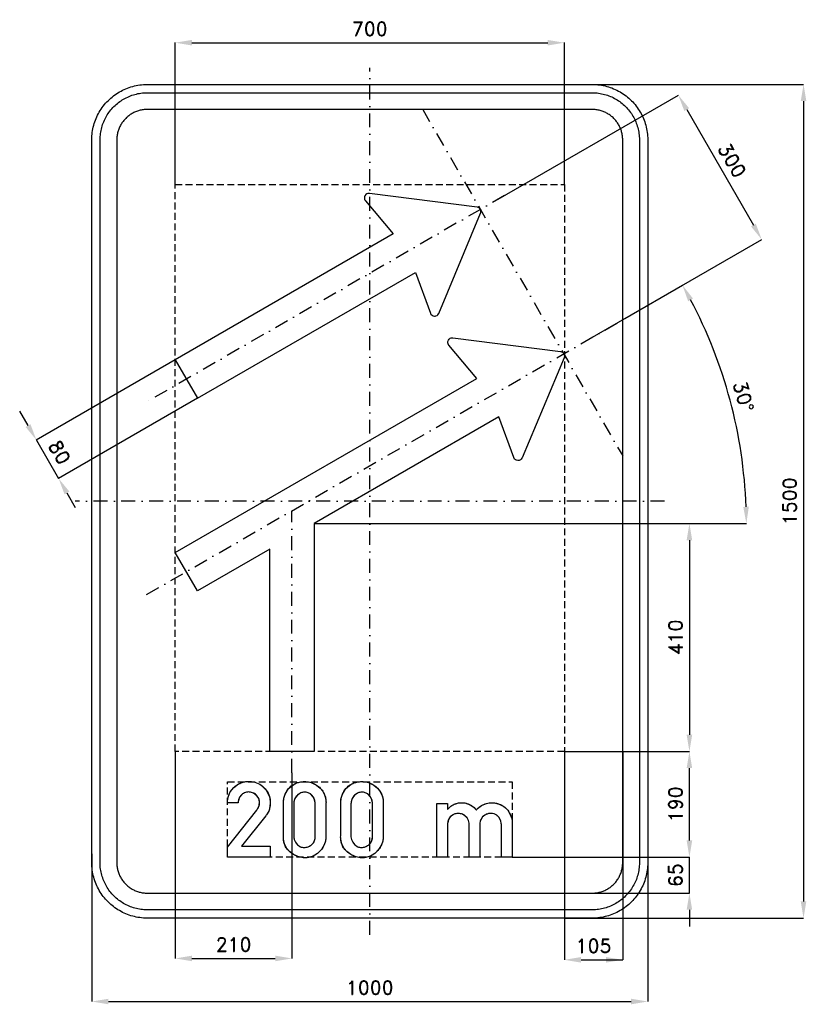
# Model space of a CAD drawing. Header units: millimetres. Extents: x -630 to 785, y -905 to 866.
import ezdxf

# ---------------------------------------------------------------- set-up
doc = ezdxf.new("R2010")
doc.units = ezdxf.units.MM
doc.header["$LTSCALE"] = 5
doc.linetypes.add('ČERCHOVANÁX2', pattern=[2, 1, -0.5, 0, -0.5])
doc.linetypes.add('ČÁRKOVANÁX2', pattern=[1.5, 1, -0.5])
doc.layers.add('Kóty', color=2, linetype='Continuous')
doc.layers.add('Značka', color=7, linetype='Continuous')
doc.styles.get("Standard").update_dxf_attribs({"font": 'romand.shx', "height": 25})
doc.dimstyles.get("Standard").update_dxf_attribs({"dimtxt": 25, "dimasz": 30, "dimexe": 0.18, "dimexo": 0.0625, "dimgap": 12.5, "dimtad": 1, "dimdec": 0, "dimzin": 0, "dimdsep": 46, "dimtxsty": 'Standard', "dimcen": 0.09, "dimadec": 0, "dimazin": 0, "dimtfac": 1, "dimtdec": 0, "dimtofl": 0, "dimtmove": 0, "dimatfit": 3, "dimfxl": 1, "dimtolj": 1, "dimtzin": 0, "dimarcsym": 0})

# ---------------------------------------------------------------- blocks, each defined once
blk = doc.blocks.new('*D0')
at = {"layer": 'Defpoints', "color": 0, "transparency": 16777216}
for p in [(256.1, -640), (575, -640), (382, -705)]:
    blk.add_point(p, dxfattribs=at)
at = {"layer": 'Kóty', "color": 0, "lineweight": -2, "transparency": 16777216}
for p, q in [((575, -610), (575, -580)), ((256.2, -640), (575.2, -640)), ((382.1, -705), (575.2, -705)), ((575, -735), (575, -765))]:
    blk.add_line(p, q, dxfattribs=at)
at = {"layer": 'Kóty', "color": 0, "transparency": 16777216}
for points in [[(570, -610), (580, -610), (575, -640)], [(570, -735), (580, -735), (575, -705)]]:
    blk.add_solid(points, dxfattribs=at)
at = {"layer": 'Kóty', "color": 0, "transparency": 16777216, "insert": (550, -672.5), "char_height": 25, "attachment_point": 5, "rotation": 90}
blk.add_mtext('\\A1;65', dxfattribs=at)
blk = doc.blocks.new('*D1')
at = {"layer": 'Defpoints', "color": 0, "transparency": 16777216}
for p in [(-500, -634.2), (500, -622), (500, -900)]:
    blk.add_point(p, dxfattribs=at)
at = {"layer": 'Kóty', "color": 0, "lineweight": -2, "transparency": 16777216}
for p, q in [((-500, -634.2), (-500, -900.2)), ((500, -622.1), (500, -900.2)), ((-470, -900), (470, -900))]:
    blk.add_line(p, q, dxfattribs=at)
at = {"layer": 'Kóty', "color": 0, "transparency": 16777216}
for points in [[(-470, -895), (-470, -905), (-500, -900)], [(470, -895), (470, -905), (500, -900)]]:
    blk.add_solid(points, dxfattribs=at)
at = {"layer": 'Kóty', "color": 0, "transparency": 16777216, "insert": (0, -875), "char_height": 25, "attachment_point": 5}
blk.add_mtext('\\A1;1000', dxfattribs=at)
blk = doc.blocks.new('*D2')
at = {"layer": 'Defpoints', "color": 0, "transparency": 16777216}
for p in [(350.1, 825), (-349.9, 570), (350.1, 570)]:
    blk.add_point(p, dxfattribs=at)
at = {"layer": 'Kóty', "color": 0, "lineweight": -2, "transparency": 16777216}
for p, q in [((-349.9, 570.0625), (-349.9, 825.18)), ((-319.9, 825), (320.1, 825)), ((350.1, 570.0625), (350.1, 825.18))]:
    blk.add_line(p, q, dxfattribs=at)
at = {"layer": 'Kóty', "color": 0, "transparency": 16777216}
for points in [[(-319.9, 830), (-319.9, 820), (-349.9, 825)], [(320.1, 830), (320.1, 820), (350.1, 825)]]:
    blk.add_solid(points, dxfattribs=at)
at = {"layer": 'Kóty', "color": 0, "transparency": 16777216, "insert": (0.1, 850), "char_height": 25, "attachment_point": 5}
blk.add_mtext('\\A1;700', dxfattribs=at)
blk = doc.blocks.new('*D3')
at = {"layer": 'Defpoints', "color": 0, "transparency": 16777216}
for p in [(350.1, -450), (455, -450), (455, -825)]:
    blk.add_point(p, dxfattribs=at)
at = {"layer": 'Kóty', "color": 0, "lineweight": -2, "transparency": 16777216}
for p, q in [((350.1, -450.0625), (350.1, -825.18)), ((455, -450.0625), (455, -825.18)), ((380.1, -825), (425, -825))]:
    blk.add_line(p, q, dxfattribs=at)
at = {"layer": 'Kóty', "color": 0, "transparency": 16777216}
for points in [[(380.1, -820), (380.1, -830), (350.1, -825)], [(425, -820), (425, -830), (455, -825)]]:
    blk.add_solid(points, dxfattribs=at)
at = {"layer": 'Kóty', "color": 0, "transparency": 16777216, "insert": (402.55, -800), "char_height": 25, "attachment_point": 5}
blk.add_mtext('\\A1;105', dxfattribs=at)
blk = doc.blocks.new('*D4')
at = {"layer": 'Defpoints', "color": 0, "transparency": 16777216}
for p in [(-99.9, -40), (350.1, -450), (575, -450)]:
    blk.add_point(p, dxfattribs=at)
at = {"layer": 'Kóty', "color": 0, "lineweight": -2, "transparency": 16777216}
for p, q in [((-99.8375, -40), (575.18, -40)), ((575, -70), (575, -420)), ((350.1625, -450), (575.18, -450))]:
    blk.add_line(p, q, dxfattribs=at)
at = {"layer": 'Kóty', "color": 0, "transparency": 16777216}
for points in [[(570, -70), (580, -70), (575, -40)], [(570, -420), (580, -420), (575, -450)]]:
    blk.add_solid(points, dxfattribs=at)
at = {"layer": 'Kóty', "color": 0, "transparency": 16777216, "insert": (550, -245), "char_height": 25, "attachment_point": 5, "rotation": 90}
blk.add_mtext('\\A1;410', dxfattribs=at)
blk = doc.blocks.new('*D5')
at = {"layer": 'Defpoints', "color": 0, "transparency": 16777216}
for p in [(350.1, -450.0625), (575, -450.0625), (256.155, -640)]:
    blk.add_point(p, dxfattribs=at)
at = {"layer": 'Kóty', "color": 0, "lineweight": -2, "transparency": 16777216}
for p, q in [((350.1625, -450.0625), (575.18, -450.0625)), ((575, -610), (575, -480.0625)), ((256.2175, -640), (575.18, -640))]:
    blk.add_line(p, q, dxfattribs=at)
at = {"layer": 'Kóty', "color": 0, "transparency": 16777216}
for points in [[(570, -480.0625), (580, -480.0625), (575, -450.0625)], [(570, -610), (580, -610), (575, -640)]]:
    blk.add_solid(points, dxfattribs=at)
at = {"layer": 'Kóty', "color": 0, "transparency": 16777216, "insert": (550, -545.03125), "char_height": 25, "attachment_point": 5, "rotation": 90}
blk.add_mtext('\\A1;190', dxfattribs=at)
blk = doc.blocks.new('*D6')
at = {"layer": 'Defpoints', "color": 0, "transparency": 16777216}
for p in [(-349.9, -450), (-139.9, -488.5), (-139.9, -822.5)]:
    blk.add_point(p, dxfattribs=at)
at = {"layer": 'Kóty', "color": 0, "lineweight": -2, "transparency": 16777216}
for p, q in [((-349.9, -450.1), (-349.9, -822.7)), ((-139.9, -488.5), (-139.9, -822.7)), ((-319.9, -822.5), (-169.9, -822.5))]:
    blk.add_line(p, q, dxfattribs=at)
at = {"layer": 'Kóty', "color": 0, "transparency": 16777216}
for points in [[(-319.9, -817.5), (-319.9, -827.5), (-349.9, -822.5)], [(-169.9, -817.5), (-169.9, -827.5), (-139.9, -822.5)]]:
    blk.add_solid(points, dxfattribs=at)
at = {"layer": 'Kóty', "color": 0, "transparency": 16777216, "insert": (-244.9, -797.5), "char_height": 25, "attachment_point": 5}
blk.add_mtext('\\A1;210', dxfattribs=at)
blk = doc.blocks.new('*D7')
at = {"layer": 'Defpoints', "color": 0, "transparency": 16777216}
for p in [(350.1, 750), (350.1, -750), (780.3, -750)]:
    blk.add_point(p, dxfattribs=at)
at = {"layer": 'Kóty', "color": 0, "lineweight": -2, "transparency": 16777216}
for p, q in [((350.2, 750), (780.4, 750)), ((780.3, 720), (780.3, -720)), ((350.2, -750), (780.4, -750))]:
    blk.add_line(p, q, dxfattribs=at)
at = {"layer": 'Kóty', "color": 0, "transparency": 16777216}
for points in [[(775.3, 720), (785.3, 720), (780.3, 750)], [(775.3, -720), (785.3, -720), (780.3, -750)]]:
    blk.add_solid(points, dxfattribs=at)
at = {"layer": 'Kóty', "color": 0, "transparency": 16777216, "insert": (755.3, 0), "char_height": 25, "attachment_point": 5, "rotation": 90}
blk.add_mtext('\\A1;1500', dxfattribs=at)
blk = doc.blocks.new('*D8')
at = {"layer": 'Defpoints', "color": 0, "transparency": 16777216}
for p in [(231, 543.6), (705.1, 470.9), (381, 283.8)]:
    blk.add_point(p, dxfattribs=at)
at = {"layer": 'Kóty', "color": 0, "lineweight": -2, "transparency": 16777216}
for p, q in [((231, 543.6), (555.3, 730.8)), ((570.1, 704.7), (690.1, 496.9)), ((381, 283.8), (705.3, 471))]:
    blk.add_line(p, q, dxfattribs=at)
at = {"layer": 'Kóty', "color": 0, "transparency": 16777216}
for points in [[(574.4, 707.2), (565.8, 702.2), (555.1, 730.7)], [(694.4, 499.4), (685.8, 494.4), (705.1, 470.9)]]:
    blk.add_solid(points, dxfattribs=at)
at = {"layer": 'Kóty', "color": 0, "transparency": 16777216, "insert": (651.8, 613.3), "char_height": 25, "attachment_point": 5, "rotation": 299.9979}
blk.add_mtext('\\A1;300', dxfattribs=at)
blk = doc.blocks.new('*D9')
at = {"layer": 'Defpoints', "color": 0, "transparency": 16777216}
for p in [(458.7, 328.7), (664.4, 108.9), (-99.8, -40), (434.5, -40), (-401.3, -167.8)]:
    blk.add_point(p, dxfattribs=at)
at = {"layer": 'Kóty', "color": 0, "lineweight": -2, "transparency": 16777216}
for p, q in [((458.8, 328.7), (562.7, 388.7)), ((434.5, -40), (677.6, -40))]:
    blk.add_line(p, q, dxfattribs=at)
blk.add_arc((-179.9, -40), 857.3, 2.0052, 27.9927, dxfattribs=at)
at = {"layer": 'Kóty', "color": 0, "transparency": 16777216}
for points in [[(572.7, 359.9), (581.5, 364.8), (562.5, 388.6)], [(681.9, -9.9), (671.9, -10.1), (677.4, -40)]]:
    blk.add_solid(points, dxfattribs=at)
at = {"layer": 'Kóty', "color": 0, "transparency": 16777216, "insert": (672.3, 188.3), "char_height": 25, "attachment_point": 5, "rotation": 284.9989}
blk.add_mtext('\\A1;30°', dxfattribs=at)

msp = doc.modelspace()

# ---------------------------------------------------------------- linework, layer by layer
at = {"color": 6, "linetype": 'ČÁRKOVANÁX2', "ltscale": 2.5}
msp.add_lwpolyline([(350.1, -450), (-349.9, -450), (-349.9, 570), (350.1, 570), (350.1, -450)], dxfattribs=at)
at = {"layer": 'Kóty'}
for p, q in [((-349.9, 254.4), (-599.8, 110.1)), ((-309.9, 185.2), (-559.8, 40.9)), ((-614.7, 136.2), (-629.7, 162.2)), ((-544.7, 15), (-529.7, -11))]:
    msp.add_line(p, q, dxfattribs=at)
for points in [[(-599.7, 110.2), (-559.7, 41)], [(575, -705), (575, -640)], [(400, -825), (455, -825)]]:
    msp.add_lwpolyline(points, dxfattribs=at)
for points in [[(-610.3, 138.7), (-619, 133.7), (-599.7, 110.2)], [(-540.3, 17.5), (-549, 12.5), (-559.7, 41)]]:
    msp.add_solid(points, dxfattribs=at)
at = {"layer": 'Značka', "color": 6, "linetype": 'ČERCHOVANÁX2', "ltscale": 5}
for p, q in [((242.5, 550.2), (-401.3, 178.6)), ((-401.3, -167.8), (458.7, 328.7))]:
    msp.add_line(p, q, dxfattribs=at)
for points in [[(0, -780), (0, 780)], [(95.2, 705), (455, 81.5)], [(530, 0), (-530, 0)], [(-139.9, -488.5), (-139.9, -16.9)]]:
    msp.add_lwpolyline(points, dxfattribs=at)
at = {"layer": 'Značka', "color": 5}
for points in [[(-400, -750), (-400.4, -750), (-400.8, -750, -0.03218), (-413.7, -749.1, -0.035443), (-426.4, -746.5, -0.036267), (-438.7, -742.3, -0.03442), (-450.2, -736.5, -0.033722), (-461, -729.3, -0.034085), (-470.7, -720.7, -0.034209), (-479.3, -711, -0.034229), (-486.5, -700.2, -0.034044), (-492.3, -688.7, -0.033412), (-496.5, -676.4, -0.034127), (-499.1, -663.7, -0.036745), (-500, -650.8), (-500, -650.4), (-500, -650), (-500, 650), (-500, 650.4), (-500, 650.8, -0.03218), (-499.1, 663.7, -0.035441), (-496.5, 676.4, -0.03627), (-492.3, 688.7, -0.034417), (-486.5, 700.2, -0.033719), (-479.3, 711, -0.034078), (-470.7, 720.7, -0.034208), (-461, 729.3, -0.034227), (-450.2, 736.5, -0.034051), (-438.7, 742.3, -0.033416), (-426.4, 746.5, -0.034129), (-413.7, 749.1, -0.036746), (-400.8, 750), (-400.4, 750), (-400, 750), (400, 750), (400.4, 750), (400.8, 750, -0.032179), (413.7, 749.1, -0.035451), (426.4, 746.5, -0.036282), (438.7, 742.3, -0.034425), (450.2, 736.5, -0.033731), (461, 729.3, -0.034081), (470.7, 720.7, -0.034214), (479.3, 711, -0.034229), (486.5, 700.2, -0.034034), (492.3, 688.6, -0.033411), (496.5, 676.4, -0.034122), (499.1, 663.7, -0.036741), (500, 650.8), (500, 650.4), (500, 650), (500, -650), (500, -650.4), (500, -650.8, -0.032179), (499.1, -663.7, -0.035442), (496.5, -676.4, -0.036264), (492.3, -688.7, -0.034415), (486.5, -700.2, -0.033719), (479.3, -711, -0.034086), (470.7, -720.7, -0.034205), (461, -729.3, -0.03423), (450.2, -736.5, -0.034046), (438.7, -742.3, -0.033413), (426.4, -746.5, -0.034127), (413.7, -749.1, -0.036745), (400.8, -750), (400.4, -750), (400, -750), (-400, -750)], [(-400, -735), (-400.3, -735), (-400.7, -735, -0.03218), (-411.6, -734.2, -0.035443), (-422.4, -732, -0.036267), (-432.9, -728.5, -0.03442), (-442.7, -723.5, -0.033721), (-451.9, -717.4, -0.034085), (-460.1, -710.1, -0.034209), (-467.4, -701.9, -0.034229), (-473.5, -692.7, -0.034045), (-478.4, -682.9, -0.033412), (-482, -672.4, -0.034127), (-484.3, -661.6, -0.036745), (-485, -650.7), (-485, -650.3), (-485, -650), (-485, 650), (-485, 650.3), (-485, 650.7, -0.032181), (-484.2, 661.6, -0.035444), (-482, 672.4, -0.036267), (-478.5, 682.9, -0.034419), (-473.5, 692.7, -0.033711), (-467.4, 701.9, -0.034078), (-460.1, 710.1, -0.034195), (-451.9, 717.4, -0.034219), (-442.7, 723.5, -0.034051), (-432.9, 728.4, -0.033409), (-422.4, 732, -0.034121), (-411.6, 734.3, -0.036745), (-400.7, 735), (-400.3, 735), (-400, 735), (400, 735), (400.3, 735), (400.7, 735, -0.032174), (411.6, 734.2, -0.03544), (422.4, 732, -0.036261), (432.9, 728.5, -0.03443), (442.7, 723.5, -0.033731), (451.9, 717.4, -0.03408), (460.1, 710.1, -0.034212), (467.4, 701.9, -0.03423), (473.5, 692.7, -0.034037), (478.4, 682.9, -0.033418), (482, 672.4, -0.034127), (484.3, 661.6, -0.036751), (485, 650.7), (485, 650.3), (485, 650), (485, -650), (485, -650.3), (485, -650.7, -0.032185), (484.2, -661.6, -0.03545), (482, -672.4, -0.036271), (478.5, -682.9, -0.034419), (473.5, -692.7, -0.033715), (467.4, -701.9, -0.034083), (460.1, -710.1, -0.034209), (451.9, -717.4, -0.034231), (442.7, -723.5, -0.034042), (432.9, -728.4, -0.033411), (422.4, -732, -0.034127), (411.6, -734.3, -0.036745), (400.7, -735), (400.3, -735), (400, -735), (-400, -735)], [(-400, -705), (400, -705), (400.2, -705), (400.4, -705, 0.03218), (407.5, -704.5, 0.035442), (414.5, -703.1, 0.036265), (421.3, -700.8, 0.034422), (427.6, -697.6, 0.033717), (433.6, -693.6, 0.034088), (438.9, -688.9, 0.034212), (443.6, -683.6, 0.034229), (447.6, -677.6, 0.034042), (450.7, -671.3, 0.033412), (453.1, -664.5, 0.034125), (454.5, -657.5, 0.036743), (455, -650.4), (455, -650.2), (455, -650), (455, 650), (455, 650.2), (455, 650.4, 0.032187), (454.5, 657.5, 0.035442), (453.1, 664.5, 0.036278), (450.8, 671.3, 0.034421), (447.6, 677.6, 0.033718), (443.6, 683.5, 0.034078), (438.9, 688.9, 0.034199), (433.6, 693.6, 0.034236), (427.6, 697.6, 0.03403), (421.3, 700.8, 0.033395), (414.5, 703, 0.034109), (407.5, 704.5, 0.036744), (400.4, 705), (400.2, 705), (400, 705), (-400, 705), (-400.2, 705), (-400.4, 705, 0.032171), (-407.5, 704.5, 0.035429), (-414.5, 703, 0.036266), (-421.3, 700.8, 0.034431), (-427.6, 697.6, 0.033735), (-433.6, 693.6, 0.034079), (-438.9, 688.9, 0.034224), (-443.6, 683.5, 0.034235), (-447.6, 677.6, 0.03404), (-450.7, 671.3, 0.033409), (-453.1, 664.5, 0.034125), (-454.5, 657.5, 0.036745), (-455, 650.4), (-455, 650.2), (-455, 650), (-455, -650), (-455, -650.2), (-455, -650.4, 0.03218), (-454.5, -657.5, 0.035443), (-453.1, -664.5, 0.036267), (-450.8, -671.3, 0.034421), (-447.6, -677.6, 0.033721), (-443.6, -683.6, 0.034084), (-438.9, -688.9, 0.034208), (-433.6, -693.6, 0.03423), (-427.6, -697.6, 0.034044), (-421.3, -700.7, 0.033412), (-414.5, -703.1, 0.034127), (-407.5, -704.5, 0.036745), (-400.4, -705), (-400.2, -705), (-400, -705)], [(-309.9, 185.2), (82.4, 411.6), (109.1, 338.3), (109.3, 337.9), (109.5, 337.5), (110.6, 335.9), (112, 334.6), (114.1, 333.5), (116.5, 333.1, 0.079393), (118.8, 333.4), (121, 334.4), (122.5, 335.6), (123.6, 337.1), (123.8, 337.5), (124, 338), (199.5, 518.1), (199.6, 518.4), (199.7, 518.8), (200.1, 520.2), (200.1, 521.7), (199.8, 523.5), (199, 525.2), (197.9, 526.7), (196.5, 527.9), (195.2, 528.6), (193.8, 529), (193.5, 529.1), (193.1, 529.1), (-0.6, 553.9), (-1.1, 553.9), (-1.5, 553.9, 0.063584), (-3.4, 553.7), (-5.2, 553), (-7.2, 551.7), (-8.6, 549.8), (-9.5, 547.5), (-9.6, 545.1), (-9.2, 543.2), (-8.3, 541.5), (-8, 541.2), (-7.7, 540.8), (42.4, 480.9), (-349.9, 254.5), (-309.9, 185.2)], [(-256, -640), (-256, -622), (-203.2, -555.5), (-202.4, -554.5), (-201.7, -553.5, 0.082979), (-198.8, -547.5, 0.094398), (-198.2, -540.9, 0.092153), (-199.6, -534.9, 0.084026), (-203, -529.7, 0.098147), (-209, -525, 0.106049), (-216.2, -523.1, 0.106166), (-223.6, -524, 0.099953), (-230.1, -527.8, 0.083728), (-234.2, -532.5, 0.091654), (-236.3, -538.2), (-236.6, -540.2), (-236.8, -542.4), (-256, -542.4), (-256, -540.5), (-255.9, -538.7, -0.059423), (-254.3, -530.6, -0.058226), (-250.8, -523, -0.072148), (-244.4, -514.7, -0.07222), (-235.9, -508.6, -0.061481), (-227.8, -505.3, -0.059942), (-219, -504, -0.083062), (-206.6, -505.4, -0.087044), (-195.2, -510.9, -0.08776), (-186.2, -519.7, -0.087787), (-180.6, -530.9, -0.068479), (-178.9, -540.5, -0.062417), (-179.7, -550.3, -0.05069), (-181.8, -557.5, -0.06184), (-185.5, -564), (-186.2, -565), (-186.9, -566), (-230.8, -620.7), (-179, -620.7), (-179, -640), (-256, -640)], [(-256, -640), (-256, -622), (-203.2, -555.5), (-202.4, -554.5), (-201.7, -553.5), (-198.9, -547.5), (-198.2, -540.9), (-199.6, -534.9), (-203, -529.7), (-209, -525, 0.106039), (-216.2, -523.1, 0.106164), (-223.6, -524, 0.100155), (-230.1, -527.8), (-234.1, -532.5), (-236.3, -538.2), (-236.6, -540.2), (-236.8, -542.4), (-256, -542.4), (-256, -540.5), (-255.9, -538.7), (-254.3, -530.6), (-250.8, -523), (-244.4, -514.7), (-235.9, -508.6), (-227.8, -505.3, -0.059925), (-219, -504, -0.083064), (-206.6, -505.4, -0.087117), (-195.2, -510.9), (-186.2, -519.7), (-180.6, -530.9), (-178.9, -540.5), (-179.7, -550.3), (-181.8, -557.5), (-185.5, -564), (-186.2, -565), (-186.9, -566), (-230.8, -620.7), (-179, -620.7), (-179, -640), (-256, -640)], [(-155.3, -544.1), (-155.3, -542.9), (-155.3, -541.7, -0.049027), (-154.5, -534.3, -0.049993), (-152.1, -527.2, -0.079542), (-145.9, -517, -0.089097), (-136.8, -509.4, -0.059795), (-129.8, -506.2, -0.052021), (-122.3, -504.6, -0.062017), (-112.5, -504.6, -0.0645), (-103, -507, -0.055438), (-95.6, -510.7, -0.055487), (-89.2, -515.9, -0.051106), (-84.6, -521.5, -0.054889), (-81.2, -528, -0.045257), (-79.5, -533.5, -0.045992), (-78.8, -539.3), (-78.7, -541.3), (-78.8, -543.3), (-78.8, -602.1), (-78.8, -603.3), (-78.8, -604.5, -0.051778), (-79.7, -611.5, -0.049691), (-82, -618.2, -0.066797), (-87, -626.7, -0.065912), (-94.1, -633.5, -0.061103), (-101.7, -638.2, -0.064144), (-110.2, -640.8, -0.069662), (-120, -641.3, -0.06745), (-129.6, -639.2, -0.056816), (-137.3, -635.5, -0.049603), (-144.1, -630.3, -0.048062), (-149.2, -624.8, -0.065902), (-152.9, -618.2, -0.054756), (-154.7, -612.3, -0.042369), (-155.3, -606.2), (-155.4, -604.1), (-155.3, -602.1), (-155.3, -544.1)], [(-155.3, -544.1), (-155.4, -542.9), (-155.3, -541.7), (-154.5, -534.3), (-152.1, -527.2), (-145.9, -517), (-136.8, -509.4), (-129.8, -506.2), (-122.3, -504.6, -0.062018), (-112.5, -504.6, -0.064542), (-103, -507), (-95.6, -510.7), (-89.2, -515.9), (-84.6, -521.5), (-81.2, -528), (-79.5, -533.5), (-78.8, -539.3), (-78.7, -541.3), (-78.8, -543.3), (-78.8, -602.1), (-78.8, -603.3), (-78.8, -604.5), (-79.7, -611.5), (-82, -618.2), (-87, -626.7), (-94.1, -633.5), (-101.7, -638.2), (-110.2, -640.8, -0.069663), (-120, -641.3, -0.067473), (-129.6, -639.2), (-137.3, -635.5), (-144.1, -630.3), (-149.2, -624.8), (-152.9, -618.2), (-154.7, -612.3), (-155.3, -606.2), (-155.4, -604.1), (-155.3, -602.1), (-155.3, -544.1)], [(-52.3, -544.1), (-52.3, -542.9), (-52.3, -541.7, -0.049027), (-51.4, -534.3, -0.049993), (-49.1, -527.2, -0.079542), (-42.9, -517, -0.089097), (-33.8, -509.4, -0.059795), (-26.8, -506.2, -0.052021), (-19.3, -504.6, -0.062017), (-9.5, -504.6, -0.0645), (0.1, -507, -0.055438), (7.4, -510.7, -0.055487), (13.8, -515.9, -0.05112), (18.4, -521.5, -0.054948), (21.8, -528, -0.045236), (23.5, -533.5, -0.045971), (24.2, -539.3), (24.3, -541.3), (24.2, -543.3), (24.2, -602.1), (24.2, -603.3), (24.2, -604.5, -0.051727), (23.3, -611.5, -0.049691), (21, -618.2, -0.066776), (16, -626.7, -0.065912), (8.9, -633.5, -0.061103), (1.3, -638.2, -0.064144), (-7.2, -640.8, -0.069662), (-17, -641.3, -0.06745), (-26.5, -639.2, -0.056816), (-34.2, -635.5, -0.049603), (-41.1, -630.3, -0.048062), (-46.2, -624.8, -0.065902), (-49.9, -618.2, -0.054756), (-51.7, -612.3, -0.042369), (-52.3, -606.2), (-52.4, -604.1), (-52.3, -602.1), (-52.3, -544.1)], [(-52.3, -544.1), (-52.3, -542.9), (-52.3, -541.7), (-51.5, -534.3), (-49.1, -527.2), (-42.9, -517), (-33.8, -509.4), (-26.8, -506.2), (-19.3, -504.6, -0.062018), (-9.5, -504.6, -0.064542), (0, -507), (7.4, -510.7), (13.8, -515.9), (18.4, -521.5), (21.8, -528), (23.5, -533.5), (24.2, -539.3), (24.3, -541.3), (24.2, -543.3), (24.2, -602.1), (24.2, -603.3), (24.2, -604.5), (23.3, -611.5), (21, -618.2), (16, -626.7), (8.9, -633.5), (1.3, -638.2), (-7.2, -640.8, -0.069663), (-17, -641.3, -0.067473), (-26.5, -639.2), (-34.3, -635.5), (-41.1, -630.3), (-46.2, -624.8), (-49.9, -618.2), (-51.7, -612.3), (-52.3, -606.2), (-52.4, -604.1), (-52.3, -602.1), (-52.3, -544.1)], [(-136.8, -544.1), (-136.8, -602.1), (-136.8, -602.9), (-136.8, -603.7, 0.073896), (-135.9, -608.7, 0.059534), (-133.6, -613.4, 0.07072), (-129.8, -618.2, 0.094586), (-124.7, -621.5, 0.108402), (-118, -622.8, 0.087552), (-111, -621.5, 0.078152), (-105.5, -618.6, 0.08816), (-101.3, -614.2, 0.061776), (-99.4, -610.5, 0.061171), (-98.4, -606.5), (-98.2, -604.3), (-98.1, -602.1), (-98.1, -544.1), (-98.2, -542.2), (-98.5, -540.3, 0.058339), (-99.7, -535.5, 0.06472), (-102.1, -531.2, 0.088089), (-106.7, -526.6, 0.097889), (-112.6, -523.9, 0.099846), (-119.2, -523.5, 0.088265), (-125.5, -525.5, 0.074164), (-130.2, -528.7, 0.0757), (-133.7, -533.1, 0.0526), (-135.4, -536.7, 0.046116), (-136.4, -540.6), (-136.6, -542.4), (-136.8, -544.1)], [(-136.8, -544.1), (-136.8, -602.1), (-136.8, -602.9), (-136.8, -603.7), (-135.9, -608.7), (-133.6, -613.4), (-129.8, -618.2), (-124.7, -621.5, 0.108474), (-118, -622.8, 0.08751), (-111, -621.5), (-105.5, -618.6), (-101.3, -614.2), (-99.4, -610.5), (-98.4, -606.5), (-98.2, -604.3), (-98.1, -602.1), (-98.1, -544.1), (-98.2, -542.2), (-98.5, -540.3), (-99.7, -535.5), (-102.1, -531.2), (-106.7, -526.6), (-112.6, -523.9, 0.09985), (-119.2, -523.5, 0.088157), (-125.5, -525.5), (-130.2, -528.7), (-133.7, -533.1), (-135.4, -536.7), (-136.4, -540.6), (-136.6, -542.4), (-136.8, -544.1)], [(-33.8, -544.1), (-33.8, -602.1), (-33.8, -602.9), (-33.8, -603.7, 0.073896), (-32.8, -608.7, 0.059534), (-30.6, -613.4, 0.07072), (-26.8, -618.2, 0.094586), (-21.7, -621.5, 0.108402), (-14.9, -622.8, 0.087552), (-8, -621.5, 0.078152), (-2.5, -618.6, 0.08816), (1.7, -614.2, 0.061776), (3.6, -610.5, 0.061171), (4.7, -606.5), (4.8, -604.3), (4.9, -602.1), (4.9, -544.1), (4.8, -542.2), (4.6, -540.3, 0.058339), (3.3, -535.5, 0.06472), (0.9, -531.2, 0.088089), (-3.7, -526.6, 0.097889), (-9.6, -523.9, 0.099846), (-16.2, -523.5, 0.088265), (-22.5, -525.5, 0.074164), (-27.2, -528.7, 0.0757), (-30.7, -533.1, 0.0526), (-32.4, -536.7, 0.046116), (-33.4, -540.6), (-33.6, -542.4), (-33.8, -544.1)], [(-33.8, -544.1), (-33.8, -602.1), (-33.8, -602.9), (-33.8, -603.7), (-32.9, -608.7), (-30.6, -613.4), (-26.8, -618.2), (-21.7, -621.5, 0.108474), (-15, -622.8, 0.08751), (-8, -621.5), (-2.5, -618.6), (1.7, -614.2), (3.6, -610.5), (4.6, -606.5), (4.8, -604.3), (4.9, -602.1), (4.9, -544.1), (4.8, -542.2), (4.5, -540.3), (3.3, -535.5), (0.9, -531.2), (-3.7, -526.6), (-9.6, -523.9, 0.09985), (-16.2, -523.5, 0.088157), (-22.5, -525.5), (-27.2, -528.7), (-30.6, -533.1), (-32.4, -536.7), (-33.4, -540.6), (-33.6, -542.4), (-33.8, -544.1)], [(120.7, -640), (120.7, -543.5), (140, -543.5), (140, -554.3), (141.1, -553.1), (142.2, -551.9, -0.053826), (147.4, -547.6, -0.054636), (153.5, -544.6, -0.049778), (159.4, -542.8, -0.049905), (165.4, -542.3, -0.044599), (170.8, -542.7, -0.045344), (176, -544.1, -0.041534), (180.8, -546.2, -0.034755), (185.2, -549), (187.6, -550.9), (189.8, -553.1), (190.8, -554.3), (191.8, -555.6), (192.9, -554.2), (194.1, -552.9, -0.072075), (201.3, -547.3, -0.066457), (209.9, -543.8, -0.03551), (214.6, -542.7, -0.035838), (219.4, -542.3, -0.05052), (226.3, -542.9, -0.04966), (233, -544.8, -0.06829), (241.4, -549.3, -0.073302), (248.2, -556, -0.056844), (252.2, -562.4, -0.048865), (254.8, -569.4), (255.5, -572), (255.9, -574.6), (256, -575.8), (256, -577), (256, -640), (236.7, -640), (236.7, -580.9), (236.6, -580.2), (236.6, -579.4), (236, -575.8), (234.7, -572.4, 0.067689), (232, -568.3, 0.066944), (228.3, -565, 0.073553), (223.5, -562.6, 0.074316), (218.2, -561.6, 0.080741), (212.3, -562.2, 0.08066), (206.9, -564.6, 0.070507), (203, -567.8, 0.075361), (200.2, -571.9, 0.050741), (198.9, -575.4), (198.2, -579.1), (198.1, -579.6), (198, -580.1), (198, -640), (178.7, -640), (178.7, -580.5), (178.7, -579.7), (178.6, -578.9, 0.073777), (177.5, -574.1, 0.069026), (175, -569.7, 0.074719), (171.3, -565.8, 0.073774), (166.6, -563.1, 0.089056), (159.9, -561.6, 0.093657), (153.2, -562.5, 0.073326), (148.6, -564.7, 0.071143), (144.8, -568, 0.077005), (141.7, -572.8, 0.077991), (140.2, -578.3), (140.1, -579.1), (140, -579.8), (140, -640), (120.7, -640)], [(120.7, -640), (120.7, -543.5), (140, -543.5), (140, -554.3), (141.1, -553.1), (142.2, -551.9), (147.4, -547.6), (153.5, -544.6), (159.4, -542.8, -0.049906), (165.4, -542.3, -0.044558), (170.8, -542.7), (176, -544.1), (180.8, -546.2), (185.2, -549), (187.6, -550.9), (189.8, -553.1), (190.8, -554.3), (191.8, -555.6), (192.9, -554.2), (194.1, -552.9), (201.3, -547.3), (209.9, -543.8), (214.6, -542.7), (219.4, -542.3, -0.050548), (226.3, -542.9), (233, -544.8), (241.4, -549.3), (248.2, -556), (252.2, -562.4), (254.8, -569.4), (255.5, -572), (255.9, -574.6), (256, -575.8), (256, -577), (256, -640), (236.7, -640), (236.7, -580.9), (236.6, -580.2), (236.6, -579.4), (236, -575.8), (234.7, -572.4), (232, -568.3), (228.3, -565), (223.5, -562.6), (218.2, -561.6, 0.080731), (212.3, -562.2), (206.9, -564.6), (203, -567.8), (200.2, -571.9), (198.9, -575.4), (198.2, -579.1), (198.1, -579.6), (198, -580.1), (198, -640), (178.7, -640), (178.7, -580.5), (178.7, -579.7), (178.6, -578.9), (177.5, -574.1), (175, -569.7), (171.3, -565.8), (166.6, -563.1, 0.089078), (159.9, -561.6, 0.09368), (153.2, -562.5), (148.6, -564.7), (144.9, -568), (141.7, -572.8), (140.2, -578.3), (140.1, -579.1), (140, -579.8), (140, -640), (120.7, -640)]]:
    msp.add_lwpolyline(points, format="xyb", dxfattribs=at)
msp.add_lwpolyline([(-179.9, -450), (-179.9, -86.2), (-309.9, -161.2), (-349.9, -92), (192.4, 221.1), (142.3, 281), (142, 281.4), (141.7, 281.7), (140.8, 283.4), (140.4, 285.3), (140.5, 287.7), (141.4, 289.9), (142.8, 291.9), (144.8, 293.2), (146.6, 293.9), (148.5, 294.1), (148.9, 294.1), (149.4, 294), (343.1, 269.3), (343.5, 269.2), (343.8, 269.2), (345.2, 268.8), (346.5, 268), (347.9, 266.9), (349, 265.4), (349.8, 263.7), (350.1, 261.9), (350.1, 260.4), (349.7, 259), (349.6, 258.6), (349.5, 258.3), (274, 78.2), (273.8, 77.7), (273.6, 77.3), (272.5, 75.8), (271, 74.5), (268.9, 73.5), (266.5, 73.3), (264.1, 73.7), (262, 74.8), (260.6, 76), (259.5, 77.6), (259.3, 78.1), (259.2, 78.5), (232.4, 151.8), (-99.9, -40), (-99.9, -450), (-179.9, -450)], dxfattribs=at)
at = {"layer": 'Značka', "color": 6, "linetype": 'ČÁRKOVANÁX2', "ltscale": 2.5}
msp.add_lwpolyline([(-256, -640), (-256, -505), (256, -505), (256, -640), (-256, -640)], dxfattribs=at)
msp.add_lwpolyline([(-256, -640), (-256, -505), (256, -505), (256, -640), (-256, -640)], dxfattribs=at)

# ---------------------------------------------------------------- texts
at = {"layer": 'Kóty', "insert": (-558, 88.1), "char_height": 25, "attachment_point": 5, "rotation": 300.0007}
msp.add_mtext('\\A1;80', dxfattribs=at)

# ---------------------------------------------------------------- dimensions: what is measured, and where the dimension line sits
at = {"layer": 'Kóty'}
for base, p1, p2, picture, middle in [((350.1, 825), (-349.9, 570), (350.1, 570), '*D2', (0.1, 850)), ((-139.9, -822.5), (-349.9, -450), (-139.9, -488.5), '*D6', (-244.9, -797.5)), ((455, -825), (350.1, -450), (455, -450), '*D3', (402.5, -800)), ((500, -900), (-500, -634.2), (500, -622), '*D1', (0, -875))]:
    dim = msp.add_linear_dim(base=base, p1=p1, p2=p2, dimstyle='Standard', dxfattribs=at)
    dim.commit()
    dim.dimension.update_dxf_attribs({"geometry": picture, "text_midpoint": middle})
for base, p1, p2, picture, middle in [((780.3, -750), (350.1, 750), (350.1, -750), '*D7', (755.3, 0)), ((575, -450), (-99.9, -40), (350.1, -450), '*D4', (550, -245)), ((575, -450.1), (256.2, -640), (350.1, -450.1), '*D5', (550, -545)), ((575, -640), (382, -705), (256.1, -640), '*D0', (550, -672.5))]:
    dim = msp.add_linear_dim(base=base, p1=p1, p2=p2, angle=90, dimstyle='Standard', dxfattribs=at)
    dim.commit()
    dim.dimension.update_dxf_attribs({"geometry": picture, "text_midpoint": middle})
dim = msp.add_aligned_dim(p1=(231, 543.6), p2=(381, 283.8), distance=374.3, dimstyle='Standard', dxfattribs=at)
dim.commit()
dim.dimension.update_dxf_attribs({"geometry": '*D8', "text_midpoint": (651.8, 613.3)})
dim = msp.add_angular_dim_2l(base=(664.4, 108.9), line1=((-401.3, -167.8), (458.7, 328.7)), line2=((-99.8, -40), (434.5, -40)), dimstyle='Standard', dxfattribs=at)
dim.commit()
dim.dimension.update_dxf_attribs({"geometry": '*D9', "text_midpoint": (672.3, 188.3)})

doc.saveas('drawing.dxf')
